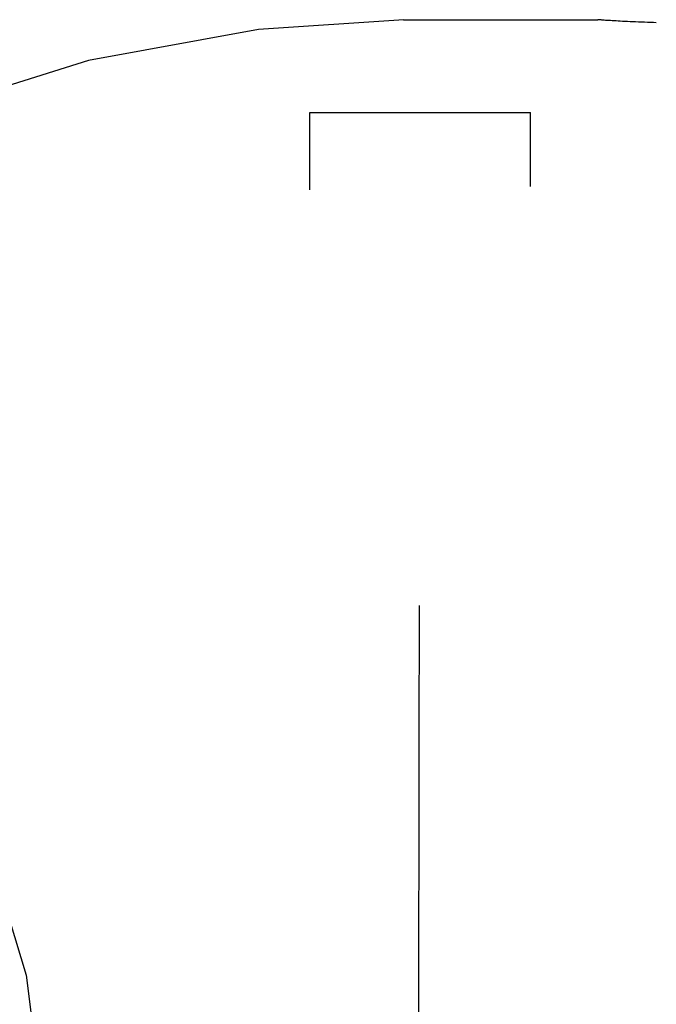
# Model space of a CAD drawing. Header units: millimetres. Extents: x 4086 to 10416, y 123 to 1549.
# Tile 181 of 256: x 7372 to 7390, y 763 to 791. Entities that reach past the tile are written whole.
import ezdxf

# ---------------------------------------------------------------- set-up
doc = ezdxf.new("R2010")
doc.units = ezdxf.units.MM
doc.layers.add('外形图', color=7, linetype='Continuous')

msp = doc.modelspace()

# ---------------------------------------------------------------- linework, layer by layer
at = {"layer": '外形图', "color": 7, "linetype": 'Continuous'}
for p, q in [((7382.647, 790.632), (7388.147, 790.632)), ((7379.991, 788.007), (7386.241, 788.007)), ((7379.991, 785.808), (7379.991, 788.007)), ((7386.241, 785.909), (7386.241, 788.007))]:
    msp.add_line(p, q, dxfattribs=at)
for points in [[(7382.648, 790.629), (7378.53, 790.36), (7373.716, 789.481), (7369.052, 788.011), (7364.613, 785.975), (7360.694, 783.564)], [(7366.11, 777.391), (7369.684, 771.037), (7371.951, 763.554), (7372.998, 755.244), (7373.337, 746.216), (7373.314, 736.347), (7373.209, 725.659)]]:
    msp.add_lwpolyline(points, dxfattribs=at)
for points, knots in [([(7389.807, 790.548), (7389.583, 790.554), (7389.263, 790.565), (7388.863, 790.586), (7388.619, 790.598), (7388.429, 790.616), (7388.275, 790.614), (7388.21, 790.641), (7388.148, 790.622), (7388.147, 790.632)], [0, 0, 0, 0, 11214.662037, 15998.385709, 20075.383585, 23352.081058, 25753.269534, 27215.967709, 27708.764932, 27708.764932, 27708.764932, 27708.764932]), ([(7383.042, 736.492), (7383.046, 739.692), (7383.063, 752.206), (7383.08, 764.72), (7383.095, 774.034)], [0, 0, 0, 0, 2509.255028, 9813.401415, 9813.401415, 9813.401415, 9813.401415])]:
    msp.add_open_spline(points, degree=3, knots=knots, dxfattribs=at)

doc.saveas('drawing.dxf')
